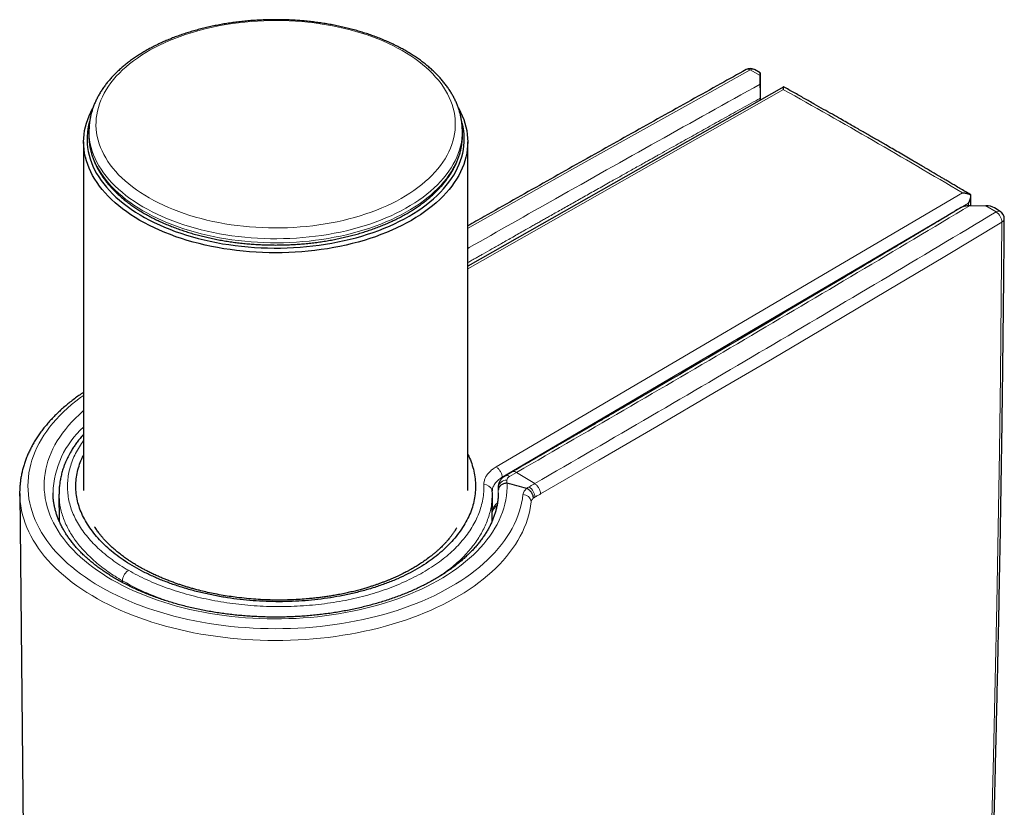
# Model space of a CAD drawing. Header units: millimetres. Extents: x 8 to 847, y 12 to 2109.
# Tile 102 of 256: x 755 to 813, y 909 to 955. Entities that reach past the tile are written whole.
import ezdxf

# ---------------------------------------------------------------- set-up
doc = ezdxf.new("R2010")
doc.units = ezdxf.units.MM

msp = doc.modelspace()

# ---------------------------------------------------------------- linework, layer by layer
at = {"color": 8, "linetype": 'Continuous', "lineweight": 0}
for p, q in [((798.558, 951.665), (797.965, 951.983)), ((799.93, 950.831), (781.419, 940.327)), ((783.086, 928.729), (810.406, 944.783)), ((810.757, 944.172), (783.437, 928.118)), ((810.755, 944.049), (810.757, 944.172)), ((812.372, 943.666), (811.779, 944.033)), ((784.284, 928.404), (783.864, 928.161)), ((784.284, 928.404), (785.345, 927.748)), ((783.205, 927.533), (783.214, 927.604)), ((783.437, 928.118), (783.436, 928.064)), ((783.205, 927.533), (783.2, 926.919)), ((783.214, 927.205), (783.213, 927.366)), ((785.355, 926.952), (785.271, 926.892)), ((761.192, 921.954), (761.192, 922.053))]:
    msp.add_line(p, q, dxfattribs=at)
at = {"color": 7, "linetype": 'Continuous', "lineweight": 30}
for p, q in [((798.558, 951.823), (798.214, 952.008)), ((798.558, 951.665), (798.557, 951.154)), ((798.569, 950.219), (798.56, 951.645)), ((799.933, 950.993), (781.419, 940.487)), ((798.561, 950.214), (798.56, 950.333)), ((759.23, 948.488), (759.225, 948.256)), ((759.23, 948.488), (759.231, 948.498)), ((781.113, 948.256), (781.108, 948.488)), ((758.919, 947.766), (758.919, 927.353)), ((781.419, 927.353), (781.419, 947.766)), ((810.896, 944.051), (810.905, 944.66)), ((810.86, 944.052), (811.779, 944.033)), ((812.622, 943.69), (812.286, 943.898)), ((784.021, 928.436), (783.601, 928.193)), ((783.208, 927.603), (783.208, 927.552)), ((755.173, 927.16), (755.603, 886.94)), ((757.474, 927.131), (757.491, 925.539)), ((782.848, 925.541), (782.865, 927.129)), ((782.865, 927.136), (782.855, 927.361))]:
    msp.add_line(p, q, dxfattribs=at)
at = {"color": 8, "linetype": 'Continuous', "lineweight": 0, "flags": 128}
for points in [[(766.145, 943.19), (766.49, 943.111), (766.841, 943.04), (767.195, 942.976), (767.554, 942.919), (767.915, 942.869), (768.279, 942.827), (768.646, 942.792), (769.015, 942.765), (769.385, 942.745), (769.756, 942.733), (770.127, 942.728), (770.499, 942.731), (770.87, 942.742), (771.24, 942.76), (771.609, 942.785), (771.976, 942.818), (772.341, 942.859), (772.703, 942.907), (773.062, 942.962), (773.417, 943.025), (773.769, 943.094), (774.116, 943.171), (774.458, 943.255), (774.794, 943.346), (775.125, 943.444), (775.45, 943.548), (775.768, 943.659), (776.079, 943.776), (776.383, 943.9), (776.679, 944.029), (776.967, 944.165), (777.246, 944.306), (777.517, 944.453), (777.778, 944.606), (778.03, 944.763), (778.273, 944.926), (778.505, 945.094), (778.726, 945.266), (778.937, 945.442), (779.138, 945.623), (779.327, 945.808), (779.504, 945.996), (779.67, 946.188), (779.824, 946.383), (779.966, 946.581), (780.096, 946.782), (780.214, 946.986), (780.318, 947.192), (780.411, 947.399), (780.49, 947.609), (780.557, 947.82), (780.611, 948.032), (780.652, 948.245), (780.679, 948.459), (780.694, 948.674), (780.695, 948.888), (780.684, 949.103), (780.659, 949.317), (780.621, 949.53), (780.57, 949.742), (780.507, 949.954), (780.43, 950.164), (780.341, 950.372), (780.239, 950.578), (780.124, 950.782), (779.997, 950.984), (779.858, 951.183), (779.706, 951.379), (779.543, 951.571), (779.368, 951.76), (779.182, 951.946), (778.984, 952.128), (778.775, 952.305), (778.556, 952.478), (778.326, 952.647), (778.086, 952.811), (777.837, 952.97), (777.577, 953.123), (777.309, 953.271), (777.031, 953.414), (776.745, 953.551), (776.451, 953.682), (776.149, 953.807), (775.839, 953.926), (775.523, 954.038), (775.2, 954.144), (774.87, 954.243), (774.535, 954.335), (774.194, 954.421), (773.848, 954.499), (773.498, 954.571), (773.143, 954.635), (772.785, 954.692), (772.424, 954.742), (772.059, 954.784), (771.693, 954.819), (771.324, 954.846), (770.954, 954.866), (770.583, 954.878), (770.212, 954.882), (769.84, 954.88), (769.469, 954.869), (769.099, 954.851), (768.73, 954.825), (768.363, 954.792), (767.998, 954.752), (767.636, 954.704), (767.277, 954.649), (766.921, 954.586), (766.57, 954.516), (766.223, 954.439), (765.881, 954.355), (765.544, 954.265), (765.213, 954.167), (764.889, 954.063), (764.571, 953.952), (764.259, 953.835), (763.956, 953.711), (763.66, 953.581), (763.372, 953.446), (763.092, 953.304), (762.822, 953.157), (762.56, 953.005), (762.308, 952.847), (762.066, 952.685), (761.834, 952.517), (761.612, 952.345), (761.401, 952.168), (761.201, 951.988), (761.012, 951.803), (760.834, 951.615), (760.669, 951.423), (760.514, 951.227), (760.372, 951.029), (760.243, 950.828), (760.125, 950.625), (760.02, 950.419), (759.928, 950.211), (759.848, 950.002), (759.781, 949.791), (759.728, 949.578), (759.687, 949.365), (759.659, 949.151), (759.645, 948.937), (759.643, 948.722), (759.655, 948.508), (759.679, 948.294), (759.717, 948.081), (759.768, 947.868), (759.832, 947.657), (759.908, 947.447), (759.998, 947.239), (760.1, 947.032), (760.215, 946.828), (760.342, 946.627), (760.481, 946.428), (760.632, 946.232), (760.796, 946.039), (760.971, 945.85), (761.157, 945.665), (761.355, 945.483), (761.563, 945.305), (761.783, 945.132), (762.012, 944.964), (762.252, 944.8), (762.502, 944.641), (762.761, 944.487), (763.03, 944.339), (763.307, 944.197), (763.593, 944.06), (763.888, 943.929), (764.19, 943.804), (764.499, 943.685), (764.816, 943.573), (765.139, 943.467), (765.468, 943.368), (765.804, 943.275), (766.145, 943.19)], [(797.965, 951.983), (794.49, 950.049), (791.023, 948.111), (787.564, 946.168), (784.113, 944.22), (781.416, 942.691)], [(781.108, 948.485), (781.109, 948.399), (781.102, 948.18), (781.081, 947.961), (781.048, 947.743), (781.001, 947.525), (780.941, 947.309), (780.869, 947.094), (780.783, 946.88), (780.685, 946.668), (780.573, 946.459), (780.45, 946.251), (780.314, 946.047), (780.166, 945.845), (780.005, 945.646), (779.833, 945.451), (779.649, 945.259), (779.454, 945.071), (779.248, 944.887), (779.031, 944.707), (778.803, 944.532), (778.564, 944.361), (778.316, 944.195), (778.057, 944.035), (777.79, 943.879), (777.513, 943.729), (777.227, 943.585), (776.932, 943.447), (776.63, 943.314), (776.32, 943.188), (776.002, 943.068), (775.677, 942.954), (775.346, 942.847), (775.008, 942.746), (774.665, 942.653), (774.316, 942.566), (773.962, 942.487), (773.604, 942.414), (773.241, 942.349), (772.875, 942.291), (772.505, 942.241), (772.133, 942.198), (771.758, 942.162), (771.382, 942.134), (771.004, 942.113), (770.624, 942.101), (770.245, 942.095), (769.865, 942.098), (769.486, 942.107), (769.107, 942.125), (768.73, 942.15), (768.354, 942.183), (767.981, 942.223), (767.61, 942.27), (767.243, 942.325), (766.879, 942.388), (766.519, 942.457), (766.163, 942.534), (765.812, 942.618), (765.466, 942.708), (765.126, 942.806), (764.793, 942.911), (764.465, 943.022), (764.145, 943.139), (763.831, 943.263), (763.526, 943.393), (763.228, 943.529), (762.939, 943.671), (762.658, 943.819), (762.387, 943.972), (762.124, 944.131), (761.872, 944.295), (761.63, 944.463), (761.397, 944.637), (761.176, 944.815), (760.965, 944.997), (760.765, 945.184), (760.577, 945.374), (760.4, 945.568), (760.235, 945.765), (760.082, 945.966), (759.941, 946.17), (759.813, 946.376), (759.697, 946.585), (759.593, 946.796), (759.503, 947.008), (759.425, 947.223), (759.36, 947.439), (759.308, 947.656), (759.269, 947.874), (759.243, 948.093), (759.231, 948.312), (759.23, 948.488)], [(759.226, 948.072), (759.238, 947.861), (759.264, 947.642), (759.303, 947.424), (759.355, 947.206), (759.42, 946.99), (759.498, 946.776), (759.588, 946.563), (759.692, 946.352), (759.808, 946.143), (759.937, 945.936), (760.078, 945.733), (760.231, 945.532), (760.396, 945.335), (760.573, 945.14), (760.761, 944.95), (760.961, 944.763), (761.172, 944.581), (761.393, 944.403), (761.626, 944.229), (761.868, 944.06), (762.121, 943.897), (762.383, 943.738), (762.655, 943.585), (762.935, 943.437), (763.225, 943.295), (763.523, 943.159), (763.828, 943.028), (764.142, 942.904), (764.462, 942.787), (764.79, 942.676), (765.124, 942.571), (765.464, 942.474), (765.81, 942.383), (766.161, 942.299), (766.517, 942.222), (766.877, 942.153), (767.241, 942.09), (767.609, 942.035), (767.98, 941.988), (768.354, 941.948), (768.729, 941.915), (769.107, 941.89), (769.485, 941.872), (769.865, 941.862), (770.245, 941.86), (770.625, 941.865), (771.004, 941.878), (771.382, 941.899), (771.759, 941.927), (772.134, 941.963), (772.506, 942.006), (772.876, 942.056), (773.242, 942.114), (773.605, 942.179), (773.964, 942.252), (774.318, 942.331), (774.667, 942.418), (775.01, 942.512), (775.348, 942.612), (775.68, 942.719), (776.004, 942.833), (776.322, 942.953), (776.633, 943.079), (776.935, 943.212), (777.23, 943.351), (777.516, 943.495), (777.793, 943.645), (778.061, 943.8), (778.319, 943.961), (778.568, 944.127), (778.807, 944.298), (779.035, 944.473), (779.252, 944.653), (779.458, 944.837), (779.654, 945.025), (779.838, 945.217), (780.01, 945.413), (780.17, 945.612), (780.318, 945.813), (780.454, 946.018), (780.578, 946.226), (780.689, 946.435), (780.788, 946.647), (780.873, 946.861), (780.946, 947.076), (781.006, 947.293), (781.053, 947.51), (781.086, 947.729), (781.107, 947.948), (781.113, 948.079)], [(812.719, 943.065), (809.369, 941.058), (806.011, 939.056), (802.644, 937.059), (799.269, 935.066), (795.886, 933.078), (792.494, 931.095), (789.094, 929.117), (785.686, 927.143)], [(811.985, 902.903), (812.109, 907.341), (812.222, 911.784), (812.325, 916.234), (812.417, 920.69), (812.499, 925.153), (812.57, 929.622), (812.63, 934.097), (812.68, 938.578), (812.719, 943.065)], [(758.919, 932.92), (758.733, 932.785), (758.468, 932.583), (758.214, 932.377), (757.972, 932.167), (757.74, 931.952), (757.519, 931.734), (757.31, 931.511), (757.113, 931.286), (756.927, 931.056), (756.754, 930.824), (756.593, 930.589), (756.444, 930.351), (756.308, 930.111), (756.184, 929.868), (756.073, 929.623), (755.975, 929.377), (755.89, 929.129), (755.818, 928.879), (755.759, 928.629), (755.713, 928.377), (755.681, 928.125), (755.661, 927.873), (755.655, 927.62), (755.662, 927.367), (755.682, 927.114), (755.715, 926.862), (755.761, 926.611), (755.821, 926.36), (755.894, 926.111), (755.979, 925.863), (756.078, 925.616), (756.189, 925.372), (756.314, 925.129), (756.45, 924.889), (756.6, 924.651), (756.761, 924.416), (756.935, 924.184), (757.121, 923.955), (757.319, 923.729), (757.528, 923.507), (757.749, 923.289), (757.982, 923.074), (758.225, 922.864), (758.48, 922.658), (758.744, 922.457), (759.02, 922.26), (759.305, 922.068), (759.601, 921.882), (759.906, 921.7), (760.22, 921.524), (760.544, 921.354), (760.876, 921.189), (761.217, 921.03), (761.566, 920.877), (761.922, 920.73), (762.286, 920.589), (762.658, 920.455), (763.036, 920.328), (763.421, 920.207), (763.812, 920.093), (764.208, 919.985), (764.61, 919.885), (765.018, 919.792), (765.429, 919.705), (765.846, 919.626), (766.266, 919.555), (766.689, 919.49), (767.116, 919.433), (767.546, 919.384), (767.978, 919.342), (768.412, 919.308), (768.847, 919.281), (769.284, 919.262), (769.722, 919.25), (770.16, 919.246), (770.598, 919.25), (771.035, 919.261), (771.472, 919.28), (771.908, 919.306), (772.342, 919.34), (772.774, 919.382), (773.204, 919.431), (773.631, 919.488), (774.055, 919.552), (774.475, 919.623), (774.891, 919.702), (775.303, 919.788), (775.711, 919.881), (776.113, 919.981), (776.51, 920.088), (776.901, 920.202), (777.286, 920.322), (777.665, 920.45), (778.036, 920.584), (778.401, 920.724), (778.758, 920.87), (779.107, 921.023), (779.448, 921.182), (779.781, 921.346), (780.104, 921.517), (780.419, 921.692), (780.725, 921.874), (781.021, 922.06), (781.307, 922.252), (781.582, 922.448), (781.848, 922.65), (782.103, 922.855), (782.347, 923.065), (782.579, 923.28), (782.801, 923.498), (783.011, 923.72), (783.209, 923.945), (783.396, 924.174), (783.57, 924.406), (783.732, 924.641), (783.882, 924.879), (784.019, 925.119), (784.144, 925.361), (784.256, 925.606), (784.355, 925.852), (784.441, 926.1), (784.515, 926.349), (784.575, 926.6), (784.622, 926.851), (784.656, 927.103), (784.656, 927.103)], [(783.731, 927.771), (783.73, 927.527), (783.717, 927.283), (783.69, 927.039), (783.651, 926.796), (783.598, 926.553), (783.532, 926.312), (783.453, 926.072), (783.361, 925.834), (783.256, 925.597), (783.139, 925.362), (783.009, 925.13), (782.866, 924.9), (782.711, 924.673), (782.544, 924.448), (782.365, 924.227), (782.174, 924.009), (781.971, 923.794), (781.757, 923.584), (781.531, 923.377), (781.295, 923.175), (781.047, 922.976), (780.789, 922.783), (780.521, 922.594), (780.242, 922.41), (779.954, 922.231), (779.656, 922.057), (779.349, 921.889), (779.033, 921.727), (778.709, 921.57), (778.376, 921.419), (778.035, 921.274), (777.687, 921.136), (777.331, 921.004), (776.968, 920.878), (776.599, 920.759), (776.223, 920.646), (775.841, 920.541), (775.454, 920.442), (775.062, 920.35), (774.665, 920.266), (774.264, 920.188), (773.858, 920.118), (773.449, 920.056), (773.037, 920), (772.622, 919.952), (772.205, 919.912), (771.785, 919.879), (771.365, 919.854), (770.943, 919.836), (770.52, 919.826), (770.097, 919.823), (769.674, 919.828), (769.251, 919.841), (768.829, 919.862), (768.409, 919.889), (767.99, 919.925), (767.574, 919.968), (767.16, 920.018), (766.748, 920.076), (766.341, 920.142), (765.937, 920.214), (765.537, 920.294), (765.141, 920.381), (764.751, 920.475), (764.366, 920.576), (763.986, 920.684), (763.612, 920.799), (763.245, 920.92), (762.885, 921.048), (762.531, 921.183), (762.185, 921.323), (761.847, 921.47), (761.517, 921.623), (761.196, 921.782), (760.883, 921.946), (760.579, 922.116), (760.284, 922.292), (759.999, 922.473), (759.724, 922.658), (759.46, 922.849), (759.205, 923.044), (758.961, 923.244), (758.729, 923.448), (758.507, 923.656), (758.297, 923.868), (758.098, 924.083), (757.911, 924.302), (757.736, 924.525), (757.573, 924.75), (757.422, 924.979), (757.284, 925.209), (757.158, 925.443), (757.045, 925.678), (756.945, 925.915), (756.857, 926.154), (756.783, 926.395), (756.721, 926.637), (756.673, 926.879), (756.637, 927.123), (756.615, 927.367), (756.607, 927.611), (756.611, 927.855), (756.628, 928.099), (756.659, 928.343), (756.703, 928.586), (756.76, 928.828), (756.83, 929.069), (756.913, 929.308), (757.009, 929.546), (757.118, 929.782), (757.239, 930.016), (757.373, 930.248), (757.52, 930.477), (757.678, 930.704), (757.849, 930.927), (758.032, 931.148), (758.227, 931.364), (758.433, 931.578), (758.651, 931.787), (758.88, 931.993), (758.919, 932.026)], [(785.014, 927.557), (785.055, 927.581), (785.097, 927.604), (785.138, 927.628), (785.18, 927.652), (785.221, 927.676), (785.262, 927.7), (785.304, 927.724), (785.345, 927.748)], [(785.686, 927.143), (785.645, 927.119), (785.603, 927.095), (785.562, 927.071), (785.521, 927.047), (785.479, 927.024), (785.438, 927), (785.396, 926.976), (785.355, 926.952)], [(785.137, 926.674), (785.103, 926.419), (785.055, 926.164), (784.995, 925.91), (784.922, 925.658), (784.836, 925.406), (784.737, 925.156), (784.625, 924.908), (784.5, 924.663), (784.363, 924.419), (784.214, 924.178), (784.052, 923.939), (783.878, 923.703), (783.692, 923.471), (783.494, 923.241), (783.285, 923.015), (783.064, 922.793), (782.831, 922.575), (782.588, 922.36), (782.334, 922.15), (782.069, 921.945), (781.794, 921.744), (781.508, 921.548), (781.213, 921.356), (780.908, 921.17), (780.593, 920.989), (780.269, 920.814), (779.937, 920.644), (779.596, 920.48), (779.247, 920.322), (778.889, 920.17), (778.524, 920.024), (778.152, 919.885), (777.773, 919.751), (777.387, 919.625), (776.995, 919.505), (776.597, 919.392), (776.193, 919.285), (775.784, 919.186), (775.37, 919.093), (774.951, 919.008), (774.529, 918.93), (774.102, 918.859), (773.672, 918.796), (773.239, 918.739), (772.803, 918.691), (772.365, 918.649), (771.925, 918.616), (771.484, 918.589), (771.041, 918.571), (770.597, 918.56), (770.154, 918.556), (769.71, 918.56), (769.266, 918.572), (768.824, 918.591), (768.382, 918.618), (767.943, 918.652), (767.505, 918.694), (767.069, 918.743), (766.636, 918.8), (766.206, 918.864), (765.78, 918.935), (765.358, 919.014), (764.939, 919.1), (764.526, 919.193), (764.117, 919.292), (763.714, 919.399), (763.316, 919.513), (762.924, 919.634), (762.539, 919.761), (762.16, 919.894), (761.788, 920.034), (761.424, 920.181), (761.067, 920.333), (760.718, 920.492), (760.378, 920.656), (760.046, 920.826), (759.723, 921.002), (759.409, 921.183), (759.105, 921.37), (758.81, 921.561), (758.525, 921.758), (758.251, 921.959), (757.986, 922.165), (757.733, 922.375), (757.49, 922.59), (757.259, 922.809), (757.039, 923.031), (756.83, 923.257), (756.633, 923.487), (756.448, 923.72), (756.275, 923.956), (756.114, 924.194), (755.965, 924.436), (755.829, 924.68), (755.706, 924.926), (755.595, 925.174), (755.496, 925.424), (755.411, 925.675), (755.339, 925.928), (755.279, 926.182), (755.233, 926.437), (755.2, 926.692), (755.18, 926.948), (755.177, 927.007)]]:
    msp.add_lwpolyline(points, dxfattribs=at)
at = {"color": 7, "linetype": 'Continuous', "lineweight": 30, "flags": 128}
for points in [[(780.873, 949.765), (780.892, 949.73), (781.002, 949.518), (781.099, 949.303), (781.184, 949.087), (781.256, 948.869), (781.314, 948.65), (781.36, 948.43), (781.393, 948.209), (781.413, 947.987), (781.419, 947.766), (781.413, 947.544), (781.393, 947.323), (781.36, 947.102), (781.314, 946.881), (781.256, 946.662), (781.184, 946.444), (781.099, 946.228), (781.002, 946.014), (780.892, 945.801), (780.77, 945.591), (780.635, 945.383), (780.488, 945.178), (780.329, 944.976), (780.158, 944.778), (779.975, 944.583), (779.781, 944.391), (779.576, 944.204), (779.36, 944.02), (779.133, 943.841), (778.896, 943.667), (778.649, 943.497), (778.391, 943.333), (778.124, 943.173), (777.848, 943.019), (777.563, 942.871), (777.269, 942.728), (776.967, 942.591), (776.657, 942.46), (776.339, 942.335), (776.015, 942.217), (775.683, 942.105), (775.345, 941.999), (775.001, 941.901), (774.651, 941.809), (774.296, 941.724), (773.937, 941.646), (773.573, 941.576), (773.204, 941.512), (772.833, 941.456), (772.458, 941.407), (772.081, 941.366), (771.701, 941.332), (771.32, 941.305), (770.937, 941.286), (770.553, 941.275), (770.169, 941.271), (769.785, 941.275), (769.402, 941.286), (769.019, 941.305), (768.637, 941.332), (768.258, 941.366), (767.88, 941.407), (767.506, 941.456), (767.134, 941.512), (766.766, 941.576), (766.402, 941.646), (766.042, 941.724), (765.687, 941.809), (765.338, 941.901), (764.994, 941.999), (764.656, 942.105), (764.324, 942.217), (763.999, 942.335), (763.682, 942.46), (763.372, 942.591), (763.07, 942.728), (762.776, 942.871), (762.491, 943.019), (762.214, 943.173), (761.947, 943.333), (761.69, 943.497), (761.443, 943.667), (761.205, 943.841), (760.978, 944.02), (760.762, 944.204), (760.557, 944.391), (760.363, 944.583), (760.181, 944.778), (760.01, 944.976), (759.851, 945.178), (759.704, 945.383), (759.569, 945.591), (759.446, 945.801), (759.336, 946.014), (759.239, 946.228), (759.155, 946.444), (759.083, 946.662), (759.024, 946.881), (758.978, 947.102), (758.946, 947.323), (758.926, 947.544), (758.919, 947.766), (758.926, 947.987), (758.946, 948.209), (758.978, 948.43), (759.024, 948.65), (759.083, 948.869), (759.155, 949.087), (759.239, 949.303), (759.336, 949.518), (759.446, 949.73), (759.455, 949.745)], [(759.274, 948.993), (759.268, 948.97), (759.212, 948.753), (759.169, 948.534), (759.139, 948.314), (759.123, 948.094), (759.12, 947.874), (759.13, 947.654), (759.153, 947.434), (759.189, 947.215), (759.238, 946.996), (759.3, 946.779), (759.376, 946.563), (759.464, 946.349), (759.564, 946.137), (759.678, 945.926), (759.804, 945.719), (759.942, 945.513), (760.093, 945.311), (760.255, 945.112), (760.43, 944.916), (760.616, 944.724), (760.813, 944.535), (761.021, 944.351), (761.241, 944.171), (761.471, 943.995), (761.711, 943.824), (761.962, 943.658), (762.222, 943.497), (762.492, 943.341), (762.771, 943.191), (763.058, 943.046), (763.355, 942.908), (763.659, 942.775), (763.971, 942.648), (764.29, 942.528), (764.617, 942.414), (764.95, 942.306), (765.289, 942.206), (765.634, 942.112), (765.985, 942.025), (766.34, 941.945), (766.7, 941.872), (767.064, 941.807), (767.432, 941.749), (767.803, 941.698), (768.177, 941.654), (768.554, 941.619), (768.932, 941.59), (769.312, 941.569), (769.693, 941.556), (770.074, 941.55), (770.455, 941.552), (770.836, 941.562), (771.217, 941.579), (771.596, 941.603), (771.973, 941.636), (772.348, 941.675), (772.721, 941.722), (773.091, 941.777), (773.457, 941.839), (773.819, 941.908), (774.177, 941.984), (774.53, 942.068), (774.878, 942.158), (775.22, 942.255), (775.556, 942.359), (775.886, 942.47), (776.209, 942.587), (776.525, 942.711), (776.833, 942.84), (777.133, 942.976), (777.425, 943.118), (777.708, 943.265), (777.983, 943.418), (778.248, 943.577), (778.503, 943.74), (778.749, 943.909), (778.984, 944.082), (779.209, 944.26), (779.423, 944.442), (779.626, 944.629), (779.817, 944.819), (779.998, 945.013), (780.166, 945.211), (780.323, 945.412), (780.467, 945.616), (780.599, 945.822), (780.719, 946.031), (780.826, 946.243), (780.921, 946.456), (781.002, 946.671), (781.071, 946.888), (781.127, 947.105), (781.17, 947.324), (781.199, 947.544), (781.216, 947.764), (781.219, 947.984), (781.209, 948.204), (781.186, 948.424), (781.15, 948.643), (781.101, 948.862), (781.077, 948.951)], [(759.225, 948.256), (759.226, 948.08), (759.226, 948.072)], [(781.113, 948.079), (781.114, 948.167), (781.113, 948.256)], [(755.177, 927.007), (755.173, 927.205), (755.173, 927.309)], [(757.124, 927.212), (757.124, 927.208), (757.124, 927.206)]]:
    msp.add_lwpolyline(points, dxfattribs=at)
at = {"color": 7, "linetype": 'Continuous', "lineweight": 30}
for centre, radius, start, end in [((797.977, 951.567), 0.5, 61.82171, 119.03006), ((812.359, 943.265), 0.5, 359.56819, 58.24689), ((783.725, 927.75), 0.0224, 75.13329, 89.21599), ((756.255, 823.339), 107.986, 74.63091, 75.25971), ((784.87, 927.446), 0.0178, 66.49576, 74.79812)]:
    msp.add_arc(centre, radius, start, end, dxfattribs=at)
at = {"color": 8, "linetype": 'Continuous', "lineweight": 0}
for centre, radius, start, end in [((797.831, 951.795), 0.23, 54.44215, 114.59754), ((798.111, 951.781), 0.249, 65.72786, 125.90174), ((812.517, 943.467), 0.247, 64.91019, 126.17768), ((811.964, 943.029), 0.756, 2.72319, 57.36265), ((812.616, 943.286), 0.244, 294.96253, 354.2371), ((762.507, 927.044), 5.385, 131.77322, 178.21212), ((783.706, 927.964), 0.252, 51.37538, 114.68682), ((782.402, 927.211), 0.477, 18.29123, 93.94434), ((783.673, 927.472), 0.472, 84.61598, 172.48723), ((783.966, 927.935), 0.249, 114.30754, 178.37597), ((778.515, 927.245), 4.699, 1.48057, 3.52187), ((784.665, 926.63), 0.474, 5.40778, 91.16906), ((785.513, 926.686), 1.004, 119.81358, 129.29506), ((784.587, 926.917), 0.769, 2.58156, 56.24076)]:
    msp.add_arc(centre, radius, start, end, dxfattribs=at)
at = {"color": 7, "linetype": 'Continuous', "lineweight": 30}
for centre, major_axis, ratio, start_param, end_param in [((798.56, 951.255), (-0.002, 0.568), 0.00331, 5.468539, 7.047358), ((811.776, 943.626), (0.707, -0.019), 0.575491, 0.780226, 1.582209)]:
    msp.add_ellipse(centre, major_axis=major_axis, ratio=ratio, start_param=start_param, end_param=end_param, dxfattribs=at)
at = {"color": 8, "linetype": 'Continuous', "lineweight": 0}
for centre, major_axis, ratio, start_param, end_param in [((802.086, 537.802), (-246.679, 434.924), 0.582392, 5.487489, 5.51712), ((770.179, 927.922), (13.545, -0.435), 0.597513, 0.03512, 0.056045)]:
    msp.add_ellipse(centre, major_axis=major_axis, ratio=ratio, start_param=start_param, end_param=end_param, dxfattribs=at)
at = {"color": 7, "linetype": 'Continuous', "lineweight": 30}
for points, knots in [([(781.108, 948.485), (781.106, 948.547), (781.102, 948.681), (781.081, 948.888), (781.049, 949.103), (781.005, 949.318), (780.95, 949.531), (780.883, 949.744), (780.804, 949.955), (780.713, 950.164), (780.611, 950.372), (780.498, 950.577), (780.373, 950.781), (780.237, 950.981), (780.09, 951.179), (779.932, 951.374), (779.763, 951.566), (779.583, 951.754), (779.393, 951.938), (779.193, 952.118), (778.983, 952.294), (778.763, 952.466), (778.534, 952.633), (778.296, 952.795), (778.049, 952.952), (777.794, 953.104), (777.53, 953.251), (777.259, 953.392), (776.98, 953.528), (776.694, 953.658), (776.4, 953.782), (776.101, 953.901), (775.795, 954.013), (775.483, 954.12), (775.165, 954.22), (774.843, 954.314), (774.515, 954.401), (774.183, 954.482), (773.846, 954.556), (773.506, 954.624), (773.162, 954.686), (772.815, 954.74), (772.465, 954.788), (772.113, 954.829), (771.759, 954.863), (771.403, 954.89), (771.046, 954.911), (770.688, 954.924), (770.329, 954.931), (769.97, 954.93), (769.612, 954.923), (769.254, 954.909), (768.897, 954.888), (768.541, 954.86), (768.187, 954.825), (767.835, 954.783), (767.486, 954.735), (767.139, 954.679), (766.796, 954.617), (766.456, 954.549), (766.12, 954.474), (765.788, 954.392), (765.461, 954.304), (765.139, 954.209), (764.822, 954.109), (764.511, 954.002), (764.206, 953.889), (763.907, 953.769), (763.614, 953.644), (763.329, 953.514), (763.05, 953.377), (762.78, 953.235), (762.517, 953.088), (762.262, 952.935), (762.016, 952.777), (761.778, 952.614), (761.55, 952.446), (761.331, 952.274), (761.121, 952.096), (760.921, 951.915), (760.732, 951.729), (760.553, 951.54), (760.384, 951.347), (760.226, 951.15), (760.08, 950.95), (759.944, 950.748), (759.82, 950.542), (759.708, 950.334), (759.607, 950.125), (759.518, 949.913), (759.441, 949.7), (759.376, 949.486), (759.322, 949.27), (759.281, 949.054), (759.252, 948.838), (759.235, 948.653), (759.233, 948.54), (759.232, 948.499)], [0, 0, 0, 0, 0.008818, 0.019034, 0.029256, 0.039493, 0.049751, 0.060035, 0.070351, 0.080702, 0.09109, 0.101516, 0.11198, 0.12248, 0.133015, 0.143582, 0.154177, 0.164797, 0.175438, 0.186096, 0.196768, 0.207451, 0.218142, 0.228839, 0.239539, 0.25024, 0.260941, 0.271641, 0.282338, 0.293033, 0.303724, 0.314412, 0.325095, 0.335775, 0.346451, 0.357122, 0.36779, 0.378455, 0.389116, 0.399774, 0.410429, 0.421081, 0.431731, 0.442379, 0.453026, 0.463671, 0.474314, 0.484957, 0.4956, 0.506242, 0.516884, 0.527527, 0.53817, 0.548814, 0.55946, 0.570107, 0.580756, 0.591408, 0.602062, 0.612718, 0.623378, 0.634042, 0.644709, 0.65538, 0.666055, 0.676734, 0.687418, 0.698107, 0.7088, 0.719497, 0.730199, 0.740905, 0.751614, 0.762326, 0.773041, 0.783755, 0.794469, 0.80518, 0.815886, 0.826583, 0.837271, 0.847944, 0.858599, 0.869233, 0.879842, 0.890422, 0.900969, 0.91148, 0.921953, 0.932387, 0.942782, 0.953138, 0.963458, 0.973745, 0.984006, 0.994244, 1, 1, 1, 1]), ([(797.736, 952.004), (797.235, 951.726), (795.573, 950.805), (792.759, 949.235), (789.292, 947.293), (785.833, 945.345), (783.209, 943.863), (781.741, 943.028), (781.419, 942.845)], [0, 0, 0, 0, 0.091479, 0.303737, 0.515996, 0.728257, 0.940519, 1, 1, 1, 1]), ([(798.557, 951.154), (798.557, 951.13), (798.557, 951.083), (798.558, 950.998), (798.558, 950.902), (798.558, 950.795), (798.558, 950.681), (798.559, 950.561), (798.559, 950.439), (798.56, 950.368), (798.56, 950.333)], [0, 0, 0, 0, 0.124718, 0.249444, 0.375485, 0.499192, 0.62712, 0.749346, 0.87463, 1, 1, 1, 1]), ([(810.905, 944.66), (810.816, 944.712), (810.625, 944.826), (810.339, 944.996), (810.055, 945.164), (809.797, 945.317), (809.563, 945.455), (809.354, 945.579), (809.17, 945.688), (809.01, 945.782), (808.876, 945.861), (808.765, 945.926), (808.678, 945.977), (808.614, 946.015), (808.566, 946.043), (808.521, 946.069), (808.449, 946.112), (808.341, 946.175), (808.197, 946.26), (808.033, 946.356), (807.851, 946.462), (807.648, 946.581), (807.248, 946.815), (806.668, 947.153), (806.072, 947.499), (805.644, 947.746), (805.377, 947.901), (805.114, 948.052), (804.85, 948.204), (804.576, 948.362), (804.281, 948.531), (803.963, 948.713), (803.619, 948.91), (803.223, 949.136), (802.771, 949.393), (802.261, 949.683), (801.713, 949.993), (801.13, 950.322), (800.531, 950.659), (800.127, 950.885), (799.93, 950.995)], [0, 0, 0, 0, 0.0242781, 0.0523539, 0.0781722, 0.1017329, 0.123036, 0.1420815, 0.1588695, 0.1733998, 0.1856726, 0.1956878, 0.2037982, 0.2094019, 0.213008, 0.2169916, 0.2216537, 0.2327868, 0.2465378, 0.2610277, 0.2776046, 0.2962685, 0.316486, 0.3871346, 0.4546705, 0.4795259, 0.5039315, 0.5278873, 0.5514018, 0.5761232, 0.6027763, 0.6317812, 0.6631378, 0.6968462, 0.7400416, 0.78657, 0.8364314, 0.8896258, 0.9461532, 1, 1, 1, 1]), ([(799.93, 950.831), (799.93, 950.843), (799.93, 950.867), (799.931, 950.896), (799.931, 950.919), (799.931, 950.936), (799.932, 950.962), (799.932, 950.987), (799.933, 950.991), (799.934, 950.992)], [0, 0, 0, 0, 0.131518, 0.248855, 0.352014, 0.440996, 0.515809, 0.793349, 1, 1, 1, 1]), ([(759.228, 948.062), (759.228, 948.027), (759.231, 947.922), (759.247, 947.745), (759.276, 947.533), (759.317, 947.321), (759.37, 947.111), (759.435, 946.902), (759.511, 946.694), (759.599, 946.487), (759.699, 946.283), (759.809, 946.08), (759.931, 945.88), (760.065, 945.682), (760.209, 945.486), (760.364, 945.294), (760.53, 945.105), (760.707, 944.919), (760.893, 944.737), (761.09, 944.559), (761.297, 944.384), (761.514, 944.214), (761.74, 944.049), (761.974, 943.888), (762.218, 943.731), (762.471, 943.58), (762.731, 943.434), (763, 943.293), (763.276, 943.157), (763.559, 943.027), (763.85, 942.902), (764.147, 942.783), (764.451, 942.67), (764.761, 942.563), (765.077, 942.462), (765.398, 942.368), (765.724, 942.279), (766.055, 942.197), (766.39, 942.121), (766.729, 942.052), (767.072, 941.989), (767.418, 941.933), (767.767, 941.884), (768.118, 941.841), (768.472, 941.805), (768.828, 941.776), (769.185, 941.754), (769.543, 941.738), (769.901, 941.73), (770.26, 941.728), (770.619, 941.733), (770.977, 941.745), (771.335, 941.764), (771.691, 941.79), (772.046, 941.822), (772.398, 941.862), (772.749, 941.908), (773.096, 941.961), (773.441, 942.02), (773.782, 942.086), (774.119, 942.159), (774.452, 942.238), (774.78, 942.323), (775.104, 942.415), (775.422, 942.513), (775.735, 942.617), (776.042, 942.727), (776.342, 942.843), (776.636, 942.964), (776.923, 943.092), (777.203, 943.225), (777.476, 943.363), (777.74, 943.507), (777.997, 943.656), (778.245, 943.81), (778.485, 943.969), (778.715, 944.132), (778.937, 944.301), (779.149, 944.473), (779.351, 944.65), (779.543, 944.831), (779.725, 945.015), (779.897, 945.203), (780.058, 945.395), (780.208, 945.59), (780.347, 945.787), (780.475, 945.988), (780.591, 946.19), (780.696, 946.395), (780.79, 946.602), (780.871, 946.811), (780.942, 947.02), (781, 947.231), (781.046, 947.443), (781.081, 947.655), (781.104, 947.864), (781.11, 948.002), (781.112, 948.069)], [0, 0, 0, 0, 0.0051, 0.015453, 0.025809, 0.036174, 0.046553, 0.056949, 0.067365, 0.077804, 0.088268, 0.098756, 0.109268, 0.119803, 0.13036, 0.140936, 0.151529, 0.162138, 0.172759, 0.18339, 0.19403, 0.204676, 0.215326, 0.22598, 0.236635, 0.247291, 0.257947, 0.268602, 0.279256, 0.289907, 0.300557, 0.311205, 0.32185, 0.332492, 0.343133, 0.353771, 0.364407, 0.37504, 0.385672, 0.396301, 0.406929, 0.417555, 0.42818, 0.438804, 0.449426, 0.460048, 0.470669, 0.481289, 0.491909, 0.502529, 0.513149, 0.523769, 0.534389, 0.54501, 0.555632, 0.566254, 0.576877, 0.587502, 0.598128, 0.608756, 0.619386, 0.630017, 0.640651, 0.651287, 0.661926, 0.672566, 0.68321, 0.693856, 0.704505, 0.715157, 0.725811, 0.736468, 0.747127, 0.757789, 0.768451, 0.779115, 0.789779, 0.800442, 0.811103, 0.82176, 0.832412, 0.843057, 0.853693, 0.864318, 0.874929, 0.885523, 0.896099, 0.906655, 0.917187, 0.927695, 0.938177, 0.948635, 0.959068, 0.969478, 0.979868, 0.990243, 1, 1, 1, 1]), ([(810.406, 944.783), (810.443, 944.782), (810.511, 944.78), (810.598, 944.767), (810.667, 944.753), (810.725, 944.737), (810.777, 944.72), (810.825, 944.701), (810.867, 944.681), (810.893, 944.666), (810.905, 944.66)], [0, 0, 0, 0, 0.212629, 0.379358, 0.500187, 0.615814, 0.723552, 0.82345, 0.915572, 1, 1, 1, 1]), ([(810.757, 944.172), (810.758, 944.173), (810.781, 944.212), (810.821, 944.292), (810.866, 944.414), (810.897, 944.537), (810.902, 944.619), (810.905, 944.66)], [0, 0, 0, 0, 0.008526, 0.258751, 0.513556, 0.753737, 1, 1, 1, 1]), ([(810.341, 943.93), (810.335, 943.927), (810.197, 943.844), (809.936, 943.687), (809.565, 943.465), (809.221, 943.259), (808.904, 943.069), (808.618, 942.898), (808.362, 942.745), (808.136, 942.609), (807.933, 942.488), (807.746, 942.377), (807.361, 942.146), (806.761, 941.788), (805.231, 940.876), (802.199, 939.072), (797.178, 936.103), (792.933, 933.615), (790.261, 932.057), (789.664, 931.709), (789.08, 931.369), (788.521, 931.044), (788.104, 930.801), (787.809, 930.63), (787.617, 930.519), (787.399, 930.392), (787.155, 930.25), (786.884, 930.093), (786.587, 929.921), (786.251, 929.726), (785.875, 929.508), (785.457, 929.266), (785.007, 929.006), (784.525, 928.727), (784.192, 928.535), (784.021, 928.436)], [0, 0, 0, 0, 0.000629, 0.01586, 0.030071, 0.04326, 0.055429, 0.066578, 0.076154, 0.084823, 0.092585, 0.099489, 0.106221, 0.136848, 0.168368, 0.281763, 0.484254, 0.74197, 0.764649, 0.787328, 0.809677, 0.830797, 0.850637, 0.856919, 0.864155, 0.872383, 0.881603, 0.891814, 0.903016, 0.915211, 0.929769, 0.945527, 0.962485, 0.980643, 1, 1, 1, 1]), ([(810.341, 943.93), (810.341, 943.93), (810.359, 943.942), (810.411, 943.968), (810.503, 944.005), (810.618, 944.034), (810.739, 944.051), (810.819, 944.052), (810.86, 944.052)], [0, 0, 0, 0, 0.004703, 0.122839, 0.334765, 0.561152, 0.777928, 1, 1, 1, 1]), ([(812.125, 903.099), (812.145, 903.789), (812.202, 905.789), (812.291, 909.103), (812.389, 913.044), (812.478, 916.99), (812.559, 920.94), (812.632, 924.896), (812.696, 928.856), (812.753, 932.821), (812.8, 936.792), (812.835, 940.272), (812.852, 942.43), (812.859, 943.261)], [0, 0, 0, 0, 0.051839, 0.150331, 0.248823, 0.347315, 0.445807, 0.544299, 0.642791, 0.741283, 0.839775, 0.938266, 1, 1, 1, 1]), ([(758.919, 933.101), (758.872, 933.069), (758.73, 932.976), (758.505, 932.814), (758.242, 932.618), (757.99, 932.417), (757.747, 932.211), (757.514, 932.001), (757.291, 931.787), (757.079, 931.57), (756.876, 931.348), (756.685, 931.124), (756.504, 930.896), (756.334, 930.665), (756.176, 930.431), (756.028, 930.194), (755.893, 929.955), (755.768, 929.714), (755.655, 929.471), (755.554, 929.226), (755.465, 928.98), (755.388, 928.733), (755.322, 928.484), (755.268, 928.235), (755.226, 927.985), (755.196, 927.734), (755.178, 927.512), (755.176, 927.374), (755.175, 927.319)], [0, 0, 0, 0, 0.020485, 0.060761, 0.101033, 0.141296, 0.181547, 0.22178, 0.261989, 0.302168, 0.342309, 0.382405, 0.422448, 0.46243, 0.502343, 0.542179, 0.581932, 0.621595, 0.661164, 0.700637, 0.740013, 0.779294, 0.818485, 0.857593, 0.896626, 0.935597, 0.974519, 1, 1, 1, 1]), ([(758.919, 930.642), (758.878, 930.596), (758.773, 930.478), (758.621, 930.289), (758.466, 930.081), (758.346, 929.906), (758.256, 929.765), (758.192, 929.658), (758.135, 929.561), (758.088, 929.475), (758.045, 929.394), (757.997, 929.301), (757.94, 929.183), (757.873, 929.035), (757.801, 928.859), (757.722, 928.643), (757.647, 928.396), (757.581, 928.126), (757.531, 927.861), (757.499, 927.605), (757.48, 927.364), (757.479, 927.206), (757.479, 927.133)], [0, 0, 0, 0, 0.044129, 0.11048, 0.174821, 0.234543, 0.26773, 0.299197, 0.327745, 0.352581, 0.373961, 0.398116, 0.43355, 0.476533, 0.527079, 0.585202, 0.662998, 0.739291, 0.81158, 0.879861, 0.944127, 1, 1, 1, 1]), ([(781.419, 929.469), (781.44, 929.431), (781.536, 929.25), (781.66, 928.92), (781.788, 928.481), (781.863, 928.036), (781.888, 927.59), (781.864, 927.143), (781.789, 926.699), (781.664, 926.259), (781.489, 925.823), (781.263, 925.391), (780.988, 924.966), (780.669, 924.551), (780.309, 924.153), (779.908, 923.774), (779.467, 923.414), (778.986, 923.073), (778.466, 922.752), (777.911, 922.451), (777.323, 922.174), (776.705, 921.921), (776.057, 921.693), (775.379, 921.488), (774.673, 921.309), (773.947, 921.155), (773.208, 921.03), (772.462, 920.935), (771.709, 920.869), (770.947, 920.833), (770.181, 920.826), (769.414, 920.847), (768.652, 920.898), (767.899, 920.977), (767.155, 921.084), (766.419, 921.22), (765.695, 921.384), (764.99, 921.572), (764.311, 921.785), (763.661, 922.021), (763.039, 922.28), (762.448, 922.562), (761.888, 922.866), (761.363, 923.189), (760.877, 923.529), (760.433, 923.886), (760.03, 924.259), (759.668, 924.649), (759.349, 925.053), (759.076, 925.465), (758.851, 925.883), (758.676, 926.305), (758.551, 926.731), (758.476, 927.161), (758.45, 927.593), (758.475, 928.025), (758.549, 928.454), (758.677, 928.88), (758.801, 929.201), (758.898, 929.378), (758.919, 929.416)], [0, 0, 0, 0, 0.00482, 0.0224, 0.039921, 0.057459, 0.075092, 0.09268, 0.110204, 0.127741, 0.14537, 0.163167, 0.181205, 0.199237, 0.217027, 0.234651, 0.252185, 0.269707, 0.287294, 0.30491, 0.322439, 0.339956, 0.357538, 0.375263, 0.393204, 0.411229, 0.429041, 0.446718, 0.464337, 0.481976, 0.499713, 0.517481, 0.535127, 0.552727, 0.57036, 0.588101, 0.606027, 0.623953, 0.641697, 0.659336, 0.676946, 0.694604, 0.712388, 0.730132, 0.747777, 0.765401, 0.783081, 0.800895, 0.818919, 0.836842, 0.854556, 0.872136, 0.889656, 0.907195, 0.924828, 0.942416, 0.95994, 0.977477, 0.995106, 1, 1, 1, 1]), ([(783.601, 928.193), (783.557, 928.165), (783.463, 928.104), (783.365, 927.998), (783.296, 927.895), (783.253, 927.805), (783.221, 927.707), (783.213, 927.639), (783.208, 927.604)], [0, 0, 0, 0, 0.207592, 0.444688, 0.574358, 0.710694, 0.852904, 1, 1, 1, 1]), ([(783.725, 927.772), (783.699, 927.771), (783.646, 927.77), (783.564, 927.754), (783.48, 927.726), (783.399, 927.683), (783.325, 927.624), (783.265, 927.55), (783.222, 927.462), (783.216, 927.399), (783.213, 927.366)], [0, 0, 0, 0, 0.097623, 0.203077, 0.316357, 0.437459, 0.566379, 0.703113, 0.847655, 1, 1, 1, 1]), ([(783.214, 927.205), (783.212, 927.14), (783.209, 927.002), (783.191, 926.792), (783.16, 926.575), (783.118, 926.359), (783.065, 926.144), (782.999, 925.929), (782.923, 925.716), (782.835, 925.505), (782.736, 925.295), (782.625, 925.088), (782.504, 924.882), (782.372, 924.678), (782.23, 924.476), (782.077, 924.277), (781.913, 924.08), (781.739, 923.886), (781.555, 923.695), (781.36, 923.507), (781.156, 923.322), (780.942, 923.14), (780.718, 922.961), (780.485, 922.786), (780.242, 922.615), (779.99, 922.448), (779.73, 922.285), (779.461, 922.126), (779.183, 921.972), (778.897, 921.822), (778.603, 921.677), (778.302, 921.537), (777.993, 921.402), (777.677, 921.272), (777.354, 921.148), (777.025, 921.028), (776.689, 920.915), (776.347, 920.807), (775.999, 920.705), (775.647, 920.609), (775.289, 920.518), (774.926, 920.434), (774.559, 920.356), (774.188, 920.285), (773.813, 920.219), (773.435, 920.16), (773.054, 920.108), (772.67, 920.062), (772.284, 920.022), (771.896, 919.99), (771.507, 919.963), (771.116, 919.944), (770.724, 919.931), (770.332, 919.925), (769.94, 919.926), (769.548, 919.933), (769.156, 919.947), (768.765, 919.967), (768.376, 919.995), (767.988, 920.029), (767.603, 920.069), (767.219, 920.116), (766.839, 920.17), (766.461, 920.23), (766.087, 920.296), (765.716, 920.369), (765.35, 920.448), (764.988, 920.533), (764.631, 920.625), (764.279, 920.722), (763.933, 920.825), (763.592, 920.934), (763.257, 921.048), (762.928, 921.169), (762.607, 921.294), (762.292, 921.425), (761.984, 921.561), (761.684, 921.702), (761.392, 921.848), (761.107, 921.998), (760.831, 922.153), (760.563, 922.313), (760.305, 922.476), (760.055, 922.644), (759.814, 922.816), (759.583, 922.991), (759.361, 923.17), (759.149, 923.352), (758.946, 923.537), (758.754, 923.725), (758.572, 923.916), (758.4, 924.11), (758.239, 924.306), (758.088, 924.505), (757.948, 924.706), (757.818, 924.908), (757.699, 925.113), (757.591, 925.32), (757.494, 925.528), (757.408, 925.738), (757.333, 925.949), (757.269, 926.162), (757.217, 926.375), (757.176, 926.59), (757.146, 926.806), (757.129, 927.014), (757.126, 927.149), (757.125, 927.212)], [0, 0, 0, 0, 0.00891, 0.01881, 0.028698, 0.038567, 0.048409, 0.058219, 0.067994, 0.077733, 0.087434, 0.0971, 0.106733, 0.116336, 0.125911, 0.135462, 0.144993, 0.154507, 0.164006, 0.173494, 0.182972, 0.192443, 0.201909, 0.211371, 0.220831, 0.230289, 0.239748, 0.249207, 0.258666, 0.268128, 0.277591, 0.287056, 0.296524, 0.305995, 0.315469, 0.324945, 0.334424, 0.343906, 0.353391, 0.362878, 0.372368, 0.38186, 0.391354, 0.400851, 0.410349, 0.419849, 0.429351, 0.438854, 0.448359, 0.457864, 0.46737, 0.476878, 0.486385, 0.495893, 0.505401, 0.51491, 0.524417, 0.533925, 0.543432, 0.552938, 0.562443, 0.571947, 0.581449, 0.59095, 0.60045, 0.609947, 0.619442, 0.628935, 0.638426, 0.647914, 0.6574, 0.666883, 0.676363, 0.685839, 0.695313, 0.704784, 0.714251, 0.723716, 0.733178, 0.742636, 0.752093, 0.761547, 0.770999, 0.78045, 0.789901, 0.799351, 0.808803, 0.818257, 0.827715, 0.837178, 0.846649, 0.856129, 0.86562, 0.875127, 0.884652, 0.894197, 0.903767, 0.913364, 0.922993, 0.932655, 0.942353, 0.952088, 0.961861, 0.971669, 0.981509, 0.991376, 1, 1, 1, 1]), ([(785.271, 926.892), (785.269, 926.926), (785.265, 926.989), (785.238, 927.075), (785.209, 927.139), (785.183, 927.185), (785.151, 927.235), (785.105, 927.294), (785.04, 927.36), (784.962, 927.42), (784.906, 927.448), (784.877, 927.463)], [0, 0, 0, 0, 0.154448, 0.293043, 0.373485, 0.442839, 0.500425, 0.609518, 0.731375, 0.86292, 1, 1, 1, 1]), ([(782.892, 926.178), (782.893, 926.18), (782.898, 926.19), (782.911, 926.215), (782.931, 926.246), (782.952, 926.276), (782.975, 926.306), (783.005, 926.342), (783.049, 926.387), (783.093, 926.429), (783.127, 926.455), (783.136, 926.462)], [0, 0, 0, 0, 0.024112, 0.153836, 0.267887, 0.375764, 0.477416, 0.585964, 0.73462, 0.925765, 1, 1, 1, 1]), ([(782.853, 926.061), (782.856, 926.075), (782.861, 926.102), (782.874, 926.139), (782.887, 926.167), (782.892, 926.178)], [0, 0, 0, 0, 0.369774, 0.74501, 1, 1, 1, 1]), ([(780.778, 925.158), (780.761, 925.129), (780.724, 925.068), (780.655, 924.961), (780.57, 924.837), (780.471, 924.703), (780.372, 924.575), (780.281, 924.464), (780.209, 924.381), (780.158, 924.323), (780.123, 924.285), (780.1, 924.26), (780.083, 924.242), (780.078, 924.238), (780.071, 924.231), (780.055, 924.214), (780.027, 924.185), (779.981, 924.137), (779.914, 924.07), (779.83, 923.988), (779.728, 923.892), (779.609, 923.784), (779.474, 923.669), (779.333, 923.553), (779.149, 923.409), (778.925, 923.245), (778.699, 923.092), (778.524, 922.979), (778.4, 922.902), (778.285, 922.834), (778.185, 922.775), (778.102, 922.728), (778.036, 922.691), (777.975, 922.657), (777.904, 922.619), (777.811, 922.57), (777.697, 922.51), (777.562, 922.443), (777.406, 922.367), (777.234, 922.287), (777.056, 922.208), (776.882, 922.134), (776.716, 922.066), (776.541, 921.997), (776.359, 921.928), (776.173, 921.861), (776.001, 921.802), (775.821, 921.742), (775.616, 921.677), (775.375, 921.605), (775.107, 921.53), (774.814, 921.453), (774.508, 921.38), (774.183, 921.308), (773.855, 921.243), (773.531, 921.185), (773.237, 921.138), (772.959, 921.098), (772.68, 921.062), (772.385, 921.029), (772.028, 920.994), (771.602, 920.962), (771.114, 920.937), (770.614, 920.924), (770.096, 920.924), (769.562, 920.939), (769.01, 920.969), (768.457, 921.015), (767.935, 921.073), (767.44, 921.142), (766.976, 921.218), (766.52, 921.304), (766.088, 921.398), (765.729, 921.484), (765.439, 921.561), (765.206, 921.625), (764.985, 921.69), (764.769, 921.758), (764.552, 921.828), (764.331, 921.904), (764.096, 921.988), (763.863, 922.077), (763.629, 922.17), (763.4, 922.267), (763.158, 922.374), (762.914, 922.487), (762.685, 922.6), (762.486, 922.704), (762.321, 922.793), (762.19, 922.867), (762.086, 922.927), (761.993, 922.982), (761.896, 923.041), (761.786, 923.11), (761.665, 923.187), (761.505, 923.293), (761.305, 923.432), (761.066, 923.611), (760.826, 923.805), (760.602, 924.001), (760.407, 924.185), (760.239, 924.357), (760.096, 924.513), (759.975, 924.653), (759.881, 924.77), (759.803, 924.872), (759.733, 924.967), (759.662, 925.07), (759.605, 925.155), (759.574, 925.206), (759.566, 925.218)], [0, 0, 0, 0, 0.005896, 0.012516, 0.021828, 0.030968, 0.039855, 0.047526, 0.053702, 0.057181, 0.059906, 0.061878, 0.063101, 0.063601, 0.064218, 0.065528, 0.067544, 0.071336, 0.076393, 0.08272, 0.089832, 0.098072, 0.107287, 0.116379, 0.12513, 0.141325, 0.156197, 0.163274, 0.170004, 0.176115, 0.181288, 0.18552, 0.188812, 0.191346, 0.194796, 0.199371, 0.205068, 0.211452, 0.218827, 0.227147, 0.235418, 0.243236, 0.250602, 0.257517, 0.266289, 0.274209, 0.281278, 0.287975, 0.296781, 0.306536, 0.317244, 0.328912, 0.34123, 0.352912, 0.366386, 0.378599, 0.389549, 0.399401, 0.409564, 0.420367, 0.431812, 0.448597, 0.466504, 0.484472, 0.502218, 0.522129, 0.54175, 0.561498, 0.581899, 0.59869, 0.615896, 0.633441, 0.650046, 0.665259, 0.67508, 0.684221, 0.692902, 0.701677, 0.710575, 0.719595, 0.729303, 0.74024, 0.749694, 0.759905, 0.770872, 0.782586, 0.793774, 0.80346, 0.811646, 0.818334, 0.823303, 0.827702, 0.832839, 0.838734, 0.845359, 0.852651, 0.865451, 0.879886, 0.895952, 0.911109, 0.925152, 0.937937, 0.949468, 0.959748, 0.968954, 0.975197, 0.982003, 0.989371, 0.997299, 1, 1, 1, 1])]:
    msp.add_open_spline(points, degree=3, knots=knots, dxfattribs=at)
at = {"color": 8, "linetype": 'Continuous', "lineweight": 0}
for points, knots in [([(781.419, 941.522), (781.45, 941.539), (783.161, 942.516), (786.868, 944.611), (792.545, 947.808), (796.553, 950.039), (798.557, 951.154)], [0, 0, 0, 0, 0.005432, 0.301683, 0.650838, 1, 1, 1, 1]), ([(798.56, 950.333), (798.206, 950.136), (797.511, 949.75), (796.488, 949.18), (795.502, 948.63), (794.554, 948.101), (793.755, 947.654), (793.095, 947.284), (792.704, 947.066), (792.46, 946.929), (792.359, 946.872), (792.258, 946.816), (792.158, 946.759), (792.058, 946.704), (791.959, 946.648), (791.851, 946.588), (791.565, 946.427), (791.104, 946.168), (790.483, 945.82), (789.81, 945.441), (789.09, 945.036), (788.327, 944.606), (787.596, 944.194), (786.898, 943.8), (786.364, 943.498), (785.985, 943.284), (785.753, 943.153), (785.525, 943.024), (785.295, 942.894), (785.04, 942.749), (784.629, 942.516), (784.078, 942.204), (783.44, 941.842), (782.852, 941.508), (782.448, 941.279), (782.2, 941.138), (782.098, 941.08), (781.998, 941.023), (781.898, 940.966), (781.789, 940.904), (781.668, 940.836), (781.542, 940.764), (781.458, 940.716), (781.419, 940.694)], [0, 0, 0, 0, 0.061575, 0.120994, 0.178257, 0.233365, 0.286317, 0.317863, 0.348591, 0.35453, 0.360439, 0.366315, 0.37216, 0.377974, 0.383755, 0.389506, 0.396727, 0.433902, 0.470084, 0.505272, 0.551656, 0.596194, 0.638886, 0.67973, 0.718729, 0.732565, 0.746154, 0.759494, 0.772586, 0.786553, 0.804302, 0.844757, 0.883268, 0.916522, 0.948177, 0.954207, 0.960175, 0.966082, 0.971927, 0.97771, 0.985336, 0.993119, 1, 1, 1, 1]), ([(758.919, 930.275), (758.833, 930.152), (758.656, 929.902), (758.442, 929.513), (758.263, 929.115), (758.126, 928.71), (758.031, 928.302), (757.977, 927.892), (757.966, 927.48), (757.998, 927.07), (758.072, 926.661), (758.189, 926.257), (758.349, 925.858), (758.551, 925.465), (758.792, 925.078), (759.074, 924.7), (759.394, 924.331), (759.751, 923.973), (760.146, 923.626), (760.577, 923.292), (761.041, 922.97), (761.377, 922.769), (761.545, 922.669)], [0, 0, 0, 0, 0.048365, 0.098392, 0.14861, 0.198705, 0.248972, 0.299249, 0.349382, 0.399661, 0.449779, 0.499637, 0.549493, 0.599399, 0.649371, 0.699214, 0.749138, 0.79918, 0.849159, 0.899396, 0.949706, 1, 1, 1, 1]), ([(782.37, 927.686), (782.372, 927.751), (782.377, 927.88), (782.439, 928.07), (782.541, 928.253), (782.684, 928.426), (782.863, 928.588), (783.011, 928.682), (783.085, 928.729)], [0, 0, 0, 0, 0.167065, 0.332486, 0.499204, 0.666884, 0.832832, 1, 1, 1, 1]), ([(784.284, 928.404), (784.26, 928.417), (784.213, 928.443), (784.144, 928.46), (784.081, 928.459), (784.039, 928.45), (784.023, 928.436), (784.022, 928.435)], [0, 0, 0, 0, 0.244577, 0.489155, 0.733732, 0.978309, 1, 1, 1, 1]), ([(761.545, 922.669), (761.719, 922.572), (762.068, 922.377), (762.627, 922.108), (763.209, 921.857), (763.816, 921.626), (764.443, 921.416), (765.09, 921.227), (765.754, 921.06), (766.433, 920.914), (767.126, 920.792), (767.829, 920.693), (768.541, 920.619), (769.261, 920.569), (769.985, 920.544), (770.71, 920.543), (771.433, 920.567), (772.152, 920.615), (772.864, 920.687), (773.565, 920.784), (774.253, 920.904), (774.924, 921.049), (775.579, 921.217), (776.216, 921.409), (776.833, 921.624), (777.428, 921.861), (777.997, 922.119), (778.54, 922.395), (779.054, 922.691), (779.537, 923.004), (779.986, 923.333), (780.398, 923.678), (780.774, 924.036), (781.112, 924.408), (781.412, 924.791), (781.673, 925.184), (781.894, 925.586), (782.075, 925.996), (782.214, 926.413), (782.311, 926.834), (782.368, 927.26), (782.369, 927.544), (782.37, 927.686)], [0, 0, 0, 0, 0.025107, 0.050227, 0.075308, 0.100262, 0.125259, 0.150183, 0.175079, 0.200038, 0.224965, 0.249882, 0.274777, 0.29981, 0.324912, 0.349935, 0.375044, 0.400118, 0.425125, 0.450188, 0.475154, 0.499997, 0.524823, 0.549799, 0.574866, 0.599874, 0.624973, 0.65007, 0.675103, 0.70021, 0.725235, 0.750139, 0.775032, 0.799955, 0.824909, 0.849796, 0.874732, 0.899715, 0.924674, 0.949761, 0.974883, 1, 1, 1, 1]), ([(761.192, 922.053), (760.905, 922.228), (760.331, 922.579), (759.591, 923.161), (758.947, 923.777), (758.413, 924.424), (757.991, 925.096), (757.691, 925.788), (757.511, 926.469), (757.493, 926.918), (757.484, 927.131)], [0, 0, 0, 0, 0.126788, 0.253484, 0.38013, 0.506732, 0.633291, 0.75984, 0.886542, 1, 1, 1, 1]), ([(782.855, 927.139), (782.849, 926.941), (782.836, 926.499), (782.667, 925.817), (782.38, 925.101), (781.972, 924.407), (781.452, 923.74), (780.819, 923.11), (780.133, 922.553), (779.618, 922.231), (779.386, 922.086)], [0, 0, 0, 0, 0.105741, 0.237011, 0.368241, 0.499425, 0.630553, 0.761653, 0.892912, 1, 1, 1, 1]), ([(784.656, 927.103), (784.662, 927.14), (784.676, 927.212), (784.728, 927.309), (784.794, 927.393), (784.848, 927.44), (784.875, 927.463)], [0, 0, 0, 0, 0.279694, 0.559378, 0.779311, 1, 1, 1, 1]), ([(782.854, 926.062), (782.854, 926.075), (782.857, 926.127), (782.88, 926.216), (782.925, 926.328), (782.99, 926.436), (783.069, 926.537), (783.135, 926.599), (783.166, 926.628)], [0, 0, 0, 0, 0.067192, 0.257276, 0.44736, 0.637443, 0.827527, 1, 1, 1, 1]), ([(785.271, 926.892), (785.252, 926.876), (785.215, 926.844), (785.176, 926.79), (785.147, 926.734), (785.14, 926.694), (785.137, 926.674)], [0, 0, 0, 0, 0.250993, 0.500527, 0.749805, 1, 1, 1, 1]), ([(761.192, 922.053), (761.196, 922.107), (761.203, 922.19), (761.247, 922.312), (761.292, 922.404), (761.349, 922.49), (761.432, 922.589), (761.501, 922.637), (761.545, 922.669)], [0, 0, 0, 0, 0.239336, 0.368283, 0.5, 0.631717, 0.760664, 1, 1, 1, 1]), ([(765.082, 920.513), (764.787, 920.591), (764.112, 920.771), (763.121, 921.125), (762.105, 921.554), (761.496, 921.887), (761.192, 922.053)], [0, 0, 0, 0, 0.20465, 0.469529, 0.734594, 1, 1, 1, 1])]:
    msp.add_open_spline(points, degree=3, knots=knots, dxfattribs=at)
for points in [[(810.86, 944.052), (808.664, 942.737), (804.271, 940.109), (797.641, 936.189), (790.983, 932.284), (786.517, 929.697), (784.284, 928.404)], [(785.345, 927.748), (787.616, 929.064), (792.159, 931.695), (798.93, 935.667), (805.672, 939.654), (810.138, 942.329), (812.372, 943.666)], [(783.437, 928.118), (783.436, 928.146), (783.433, 928.2), (783.413, 928.289), (783.381, 928.378), (783.337, 928.465), (783.283, 928.548), (783.222, 928.621), (783.155, 928.684), (783.109, 928.714), (783.086, 928.729)], [(783.437, 928.118), (783.392, 928.09), (783.302, 928.034), (783.187, 927.94), (783.086, 927.84), (783.004, 927.735), (782.939, 927.626), (782.894, 927.513), (782.866, 927.398), (782.864, 927.321), (782.863, 927.282)], [(785.686, 927.143), (785.681, 927.198), (785.671, 927.309), (785.593, 927.487), (785.48, 927.647), (785.39, 927.714), (785.345, 927.748)]]:
    msp.add_open_spline(points, degree=3, dxfattribs=at)

doc.saveas('drawing.dxf')
